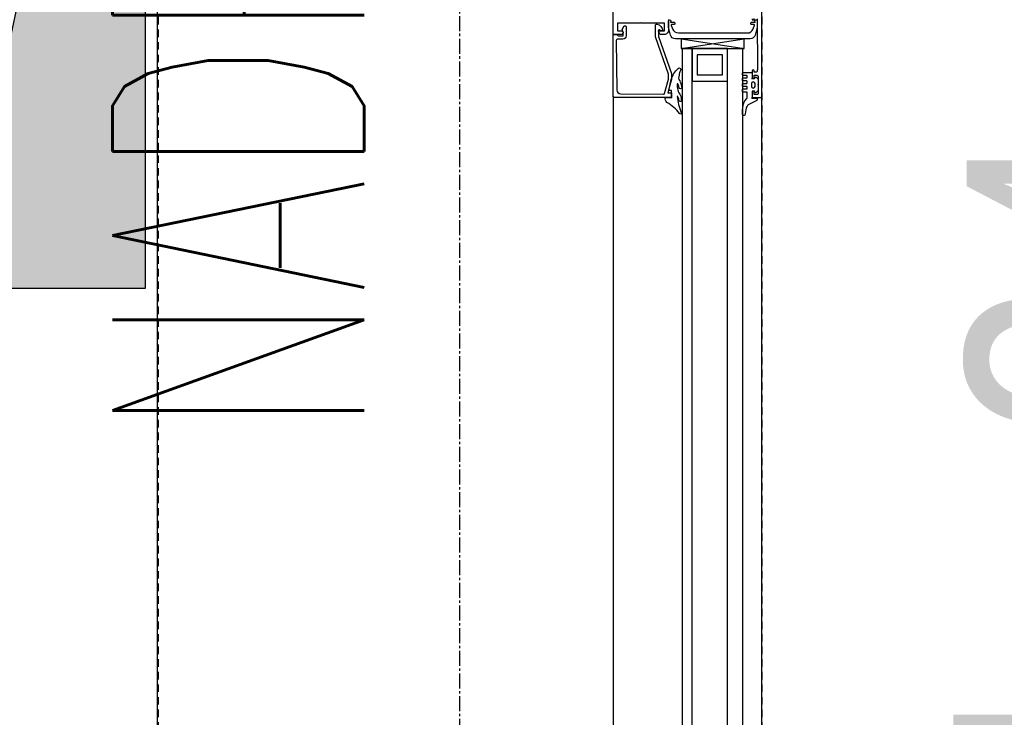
# Model space of a CAD drawing. Header units: millimetres. Extents: x 69081 to 158617, y -37521 to -9534.
# Tile 219 of 256: x 113991 to 114030, y -20008 to -19980. Entities that reach past the tile are written whole.
import ezdxf

# ---------------------------------------------------------------- set-up
doc = ezdxf.new("R2010")
doc.units = ezdxf.units.MM
for name, pattern in [('DO', [0.8, 0.6, -0.1, 0, -0.1]), ('DP', [0.5, 0.3, -0.2]), ('KRE-SR', [0.2, 0.12, -0.08])]:
    doc.linetypes.add(name, pattern=pattern)
for name, color, linetype in [('0_oświetlenie', 7, 'Continuous'), ('A-OSI', 8, 'DO'), ('A-SCI', 7, 'Continuous'), ('BA_drz', 7, 'Continuous'), ('E_OPRAWY_LUXIONA', 3, 'Continuous'), ('JS_OLKA KONSTR', 231, 'Continuous'), ('JS_PODCIĄGI', 1, 'DP'), ('podciagi i nadproza', 3, 'DP'), ('R-----OP', 1, 'Continuous'), ('RI-PROFILE', 8, 'Continuous')]:
    doc.layers.add(name, color=color, linetype=linetype)
doc.layers.add('OPIS', color=7, linetype='Continuous', lineweight=25)
doc.styles.add('ROMANS', font='romans.shx', dxfattribs={"height": 1})
doc.styles.add('WYM--ROMANSSHX-08', font='ROMANS.SHX', dxfattribs={"width": 0.8})

# ---------------------------------------------------------------- blocks, each defined once
blk = doc.blocks.new('PDKŁ')
for p, q in [((3.91, 12.5), (0.01, -12.5)), ((0.01, 12.5), (3.91, -12.5))]:
    blk.add_line(p, q)
blk.add_lwpolyline([(3.91, 12.5), (3.91, -12.5), (0, -12.5), (0, 12.5), (3.91, 12.5)])
blk = doc.blocks.new('drzwi90+50')
at = {"layer": 'RI-PROFILE'}
for p, q in [((-112.65, 5.9), (-149.65, 5.9)), ((-149.65, 0), (-112.65, 0))]:
    blk.add_line(p, q, dxfattribs=at)
for points in [[(-112.57, 3.899, 0.287858), (-112.543, 3.853), (-111.972, 3.7), (-111.774, 3.7), (-110.294, 4.22), (-109.835, 4.22, -0.459407), (-109.784, 4.16, -0.329042), (-110.05, 3.922), (-110.05, 3.996, -0.256151), (-110.033, 4.034), (-110.023, 4.043, 0.632112), (-110.05, 4.1), (-110.273, 4.1), (-111.753, 3.58), (-111.988, 3.58), (-112.217, 3.642), (-112.51, 3.72), (-112.51, 3.58), (-112.65, 3.58, -0.418945), (-112.7, 3.631), (-112.7, 5.85, -0.414214), (-112.65, 5.9), (-110.25, 5.9, -0.414214), (-110.2, 5.85), (-110.2, 5.771, -0.287257), (-110.215, 5.736), (-110.235, 5.715, 0.267249), (-110.25, 5.68), (-110.25, 5.5), (-110.1, 5.5), (-110.1, 5.513), (-110, 5.545), (-109.85, 5.459), (-109.85, 5.43), (-109.85, 5.429), (-109.85, 5.427, -0.454319), (-109.9, 5.38), (-110.25, 5.38, -0.462511), (-110.38, 5.51), (-110.38, 5.72, 0.416568), (-110.431, 5.77), (-112.403, 5.754, 0.405463), (-112.552, 5.606)], [(-112.188, 3.202), (-112.276, 3.189, -1), (-112.346, 3.256, -0.221584), (-112.318, 3.282), (-112.228, 3.305), (-112.162, 3.329), (-112.153, 3.338), (-112.155, 3.355, 0.175319), (-112.619, 3.221), (-112.728, 3.19), (-112.779, 3.193, -1), (-112.857, 3.242, -0.317302), (-112.823, 3.283), (-112.748, 3.293), (-112.669, 3.323), (-112.657, 3.328), (-112.657, 3.341), (-112.656, 3.353, 0.074745), (-113.293, 3.192, -1), (-113.355, 3.241, -0.20561), (-113.337, 3.258, 0.095737), (-112.895, 3.76, -0.250819), (-112.7, 3.83), (-112.7, 3.58), (-112.466, 3.58), (-112.42, 3.58), (-112.42, 3.691), (-112.356, 3.676), (-111.988, 3.587, -0.13918), (-111.543, 3.313, -0.962884), (-111.629, 3.228, 0.084626), (-111.819, 3.275, 0.323058), (-112.033, 3.251), (-112.085, 3.231), (-112.101, 3.225, -0.058863)], [(-109.834, 0.287, 0.638068), (-109.808, 0.306), (-109.808, 0.38, -1.146176), (-109.708, 0.38), (-109.708, 0.269), (-109.663, 0.269), (-109.618, 0.269), (-109.618, 0.224), (-109.618, 0.18), (-109.663, 0.179), (-109.896, 0.179), (-109.931, 0.179), (-109.964, 0.191), (-110.221, 0.261, -0.351665), (-110.368, 0.454), (-110.368, 3.425, -0.362129), (-110.221, 3.618), (-109.964, 3.688), (-109.931, 3.7), (-109.896, 3.7), (-109.663, 3.7, -0.99031), (-109.663, 3.61), (-109.708, 3.61), (-109.708, 3.499, -1.11146), (-109.808, 3.499), (-109.808, 3.573, 0.655905), (-109.834, 3.592), (-109.974, 3.541, 0.31307), (-110.138, 3.306), (-110.138, 0.573, 0.342952), (-109.974, 0.338)], [(-112.686, 0.58), (-112.502, 0.58, 0.414214), (-112.482, 0.6), (-112.482, 0.74, -0.414214), (-112.462, 0.76), (-112.382, 0.76, -0.414214), (-112.362, 0.74), (-112.362, 0.6, 0.414214), (-112.342, 0.58), (-112.282, 0.58, 0.414214), (-112.262, 0.6), (-112.262, 0.74, -0.414214), (-112.242, 0.76), (-112.162, 0.76, -0.414214), (-112.142, 0.74), (-112.142, 0.6, 0.414214), (-112.122, 0.58), (-112.062, 0.58, 0.414214), (-112.042, 0.6), (-112.042, 0.74, -0.414208), (-112.022, 0.76), (-111.942, 0.76, -0.414219), (-111.922, 0.74), (-111.922, 0.6, 0.414214), (-111.902, 0.58), (-111.842, 0.58, 0.414214), (-111.822, 0.6), (-111.822, 0.74, -0.413901), (-111.802, 0.76), (-111.722, 0.76, -0.410424), (-111.702, 0.74), (-111.702, 0.38), (-111.95, 0.38), (-111.95, 0.38), (-111.95, 0.291), (-111.9, 0.262, -0.392584), (-111.894, 0.225), (-111.979, 0.14), (-112.421, 0.14), (-112.505, 0.224, -0.342583), (-112.504, 0.256), (-112.452, 0.29), (-112.452, 0.38), (-112.722, 0.38), (-112.722, 0.16), (-112.816, 0.189), (-112.99, 0.536, 0.146205), (-113.116, 0.61), (-113.187, 0.629), (-113.347, 0.661), (-113.404, 0.669, -0.694648), (-113.37, 0.76), (-113.209, 0.76), (-113.098, 0.748, -0.091297), (-112.826, 0.666), (-112.734, 0.591, 0.148233)]]:
    blk.add_lwpolyline(points, format="xyb", close=True, dxfattribs=at)
for points in [[(-109.61, 3.7), (-110.037, 3.7, -0.414214), (-110.2, 3.863), (-110.2, 4.028), (-110.08, 4.097, -0.577388), (-110.05, 4.08), (-110.05, 3.86), (-109.75, 3.86), (-109.75, 4.77), (-109.72, 4.8), (-109.75, 4.83), (-109.75, 5.72), (-110.05, 5.72), (-110.05, 5.519), (-110.117, 5.5, -0.199244), (-110.132, 5.503), (-110.2, 5.542), (-110.2, 5.85, -0.414214), (-110.15, 5.9), (-102.55, 5.9, -0.41423)], [(-109.58, 0.18), (-111.6, 0.165), (-111.6, 0.18), (-111.65, 0.18, -0.414214), (-111.7, 0.23), (-111.7, 0.3), (-111.64, 0.3, 0.999654), (-111.64, 0.38), (-111.91, 0.38), (-111.91, 0.38), (-111.912, 0.38, 0.978144), (-111.91, 0.3), (-111.82, 0.3), (-111.82, 0.3), (-111.82, 0.19, -0.414214), (-111.87, 0.14), (-112.53, 0.14, -0.414214), (-112.58, 0.19), (-112.58, 0.3), (-112.49, 0.3, 0.99805), (-112.49, 0.38), (-112.65, 0.38, 0.414214), (-112.7, 0.33), (-112.7, 0.05, 0.414214), (-112.65, 0), (-107.314, 0)], [(-112.264, 0.41, 0.855905), (-112.264, 0.264), (-112.146, 0.264, 0.885646), (-112.146, 0.41), (-112.264, 0.41)]]:
    blk.add_lwpolyline(points, format="xyb", dxfattribs=at)
for points in [[(-151.544, 2.759), (-110.755, 2.759), (-110.755, 3.159), (-151.544, 3.159)], [(-109.58, 0.38), (-109.62, 0.38), (-109.62, 0.3), (-109.56, 0.3)], [(-151.544, 1.359), (-110.755, 1.359), (-110.755, 0.759), (-151.544, 0.759)]]:
    blk.add_lwpolyline(points, dxfattribs=at)
for points in [[(-112.055, 2.759), (-112.055, 1.359), (-110.755, 1.359), (-110.755, 2.759)], [(-111.005, 1.559), (-111.005, 2.559), (-111.805, 2.559), (-111.805, 1.559)]]:
    blk.add_lwpolyline(points, close=True, dxfattribs=at)
at = {"layer": 'RI-PROFILE', "linetype": 'KRE-SR'}
blk.add_arc((-159.965, -2.161), 57.465, 277.58629, 0.14685, dxfattribs=at)
at = {"layer": 'RI-PROFILE'}
for p in [(-110.2, 5.9), (-110.2, 5.9), (-112.7, 3.58), (-112.7, 3.58), (-109.708, 3.61), (-110.755, 3.159), (-110.755, 1.959), (-110.755, 0.759), (-112.722, 0.38), (-112.7, 0.38), (-112.7, 0), (-112.2, 0.14), (-111.95, 0.38), (-109.708, 0.269), (-109.618, 0.18)]:
    blk.add_point(p, dxfattribs=at)
at = {"layer": 'RI-PROFILE', "extrusion": (0, 0, -1), "xscale": 0.09999999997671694, "yscale": 0.09999999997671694, "zscale": -0.09999999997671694}
blk.add_blockref('PDKŁ', (110.368, 1.94), dxfattribs=at)
blk = doc.blocks.new('osie')
at = {"layer": 'A-OSI'}
blk.add_line((19923.596, -41234.895), (19923.596, -43485.438), dxfattribs=at)
blk = doc.blocks.new('A$C04435ce7')
at = {"layer": 'podciagi i nadproza'}
blk.add_lwpolyline([(3312.092, 1444.369), (3312.092, 1279.369), (3336.092, 1279.369), (3336.092, 1444.369), (3312.092, 1444.369)], dxfattribs=at)
at = {"layer": 'OPIS', "insert": (3344.227, 1440.843), "char_height": 10, "width": 174.36586, "attachment_point": 3, "rotation": 90, "style": 'WYM--ROMANSSHX-08'}
blk.add_mtext('{\\fArial|b0|i0|c238|p34;bxh=24x24cm, spód +10.05m}', dxfattribs=at)
blk = doc.blocks.new('EW1')
at = {"layer": 'E_OPRAWY_LUXIONA'}
h = blk.add_hatch(color=256, dxfattribs=at)
h.dxf.hatch_style = 1
h.paths.add_polyline_path([(17.5, -3.75), (17.5, 3.75), (-17.5, 3.75)])
blk.add_line((-17.5, 3.75), (17.5, -3.75), dxfattribs=at)
blk.add_lwpolyline([(-17.5, -3.75), (17.5, -3.75), (17.5, 3.75), (-17.5, 3.75)], close=True, dxfattribs=at)
at = {"layer": 'E_OPRAWY_LUXIONA', "linetype": 'ByBlock', "style": 'WYM--ROMANSSHX-08'}
blk.add_attdef('1', (-4.496, 5.278), '', height=20, dxfattribs=at)

msp = doc.modelspace()

# ---------------------------------------------------------------- linework, layer by layer
msp.add_lwpolyline([(111556.6836, -18844.1938), (111703.244, -18807.7598), (111981.0586, -20011.1069), (112126.2397, -19977.5892), (112217.3915, -20376.0176), (113845.1415, -20376.0176), (113845.1415, -18660.5941), (113996.1415, -18660.5941), (113996.1415, -20536.5941), (111947.4049, -20536.5941), (111556.4636, -18843.6979)])
at = {"layer": 'JS_PODCIĄGI', "lineweight": -3}
for p, q in [((113996.1902, -19870.5941), (113996.1902, -20035.5941)), ((114020.1415, -19870.5941), (114020.1415, -20035.5941))]:
    msp.add_line(p, q, dxfattribs=at)

# ---------------------------------------------------------------- block references
at = {"layer": '0_oświetlenie', "color": 4}
ref = msp.add_blockref('EW1', (113991.9268, -19973.3694), dxfattribs=dict(at, rotation=270))
ref.add_attrib('1', 'EW1', (113964.8158, -19950.9454), dxfattribs={"layer": 'E_OPRAWY_LUXIONA', "linetype": 'ByBlock', "height": 20, "rotation": 270, "style": 'WYM--ROMANSSHX-08'})
at = {"layer": 'A-SCI', "color": 4}
msp.add_blockref('osie', (94084.5456, 22838.835), dxfattribs=at)
at = {"layer": 'BA_drz', "rotation": 89.99999999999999}
msp.add_blockref('drzwi90+50', (114020.1415, -19870.5941), dxfattribs=at)
msp.add_blockref('drzwi90+50', (114020.1415, -19870.5941), dxfattribs=at)
at = {"layer": 'JS_OLKA KONSTR'}
msp.add_blockref('A$C04435ce7', (110684.0499, -21314.9635), dxfattribs=at)

# ---------------------------------------------------------------- texts
at = {"layer": 'R-----OP', "insert": (113994.3651, -19996.7458), "char_height": 10, "width": 237.48282, "attachment_point": 1, "rotation": 90, "style": 'ROMANS'}
msp.add_mtext('{\\W0.6;NADPROŻE +2,4m}', dxfattribs=at)

doc.saveas('drawing.dxf')
